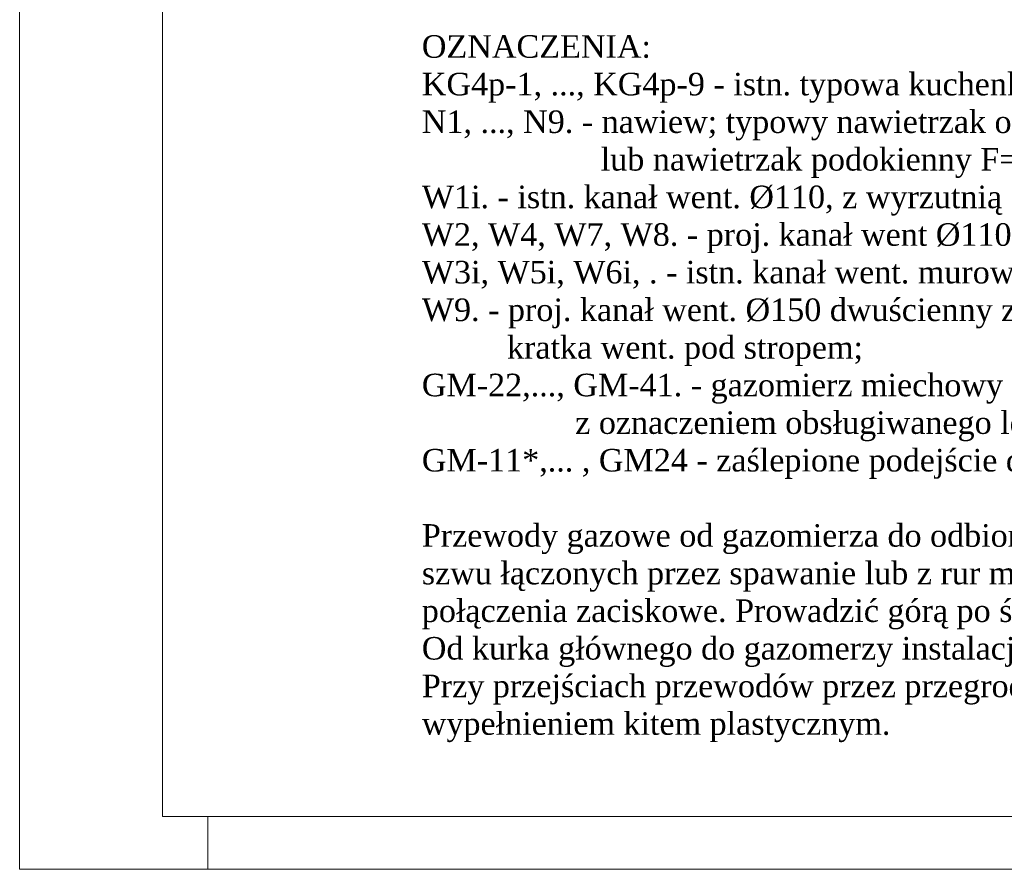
# Model space of a CAD drawing. Extents: x 34439 to 126910, y -74890 to 17912.
# Tile 78 of 144: x 94899 to 96208, y -50408 to -49279. Entities that reach past the tile are written whole.
import ezdxf

# ---------------------------------------------------------------- set-up
doc = ezdxf.new("R2010")
doc.units = 0
doc.header["$MEASUREMENT"] = 0
doc.linetypes.add('Przerywana długa', pattern=[1058333.301544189, 634999.990463, -423333.311081])
for name, color, linetype, lineweight in [('062', 62, 'Continuous', 0), ('Opisy_wymiary.2D77', 7, 'Continuous', 0), ('Opisy_wymiary.2D88', 8, 'Continuous', 0)]:
    doc.layers.add(name, color=color, linetype=linetype, lineweight=lineweight)
doc.layers.add('wymiary', color=2, linetype='Continuous')
doc.styles.get("Standard").update_dxf_attribs({"font": 'ARIALN.TTF'})

msp = doc.modelspace()

# ---------------------------------------------------------------- linework, layer by layer
at = {"layer": '062', "linetype": 'Przerywana długa', "flags": 128}
msp.add_lwpolyline([(94898.6, -47438.4), (99098.6, -47438.4), (99098.6, -50408.4), (94898.6, -50408.4)], close=True, dxfattribs=at)
at = {"layer": 'Opisy_wymiary.2D77', "linetype": 'Continuous'}
for p, q in [((95088.6, -47508.4), (95088.6, -50338.4)), ((95088.6, -50338.4), (99028.6, -50338.4))]:
    msp.add_line(p, q, dxfattribs=at)
at = {"layer": 'Opisy_wymiary.2D88', "linetype": 'Continuous'}
msp.add_line((95148.6, -50408.4), (95148.6, -50338.4), dxfattribs=at)

# ---------------------------------------------------------------- texts
at = {"layer": 'wymiary', "linetype": 'Continuous', "insert": (95433.2, -49299.4), "char_height": 30, "width": 1690.592, "attachment_point": 1}
msp.add_mtext('{\\fTimes New Roman|b0|i0|c238|p18;OZNACZENIA:\\PKG4p-1, ..., KG4p-9 - istn. typowa kuchenka gazowa 4-palnikowa;\\PN1, ..., N9. - nawiew; typowy nawietrzak okienny w ramie okna \\P                     lub nawietrzak podokienny F=150cm2;\\PW1i. - istn. kanał went. %%c110, z wyrzutnią ścienną, went. mech. wyciągową;\\PW2, W4, W7, W8. - proj. kanał went %%c110 z wyrzutnią ścienną, went. mech wyciągową;\\PW3i, W5i, W6i, . - istn. kanał went. murowany z kratką went. 14x21cm pod stropem; \\PW9. - proj. kanał went. %%c150 dwuścienny z wyprowadzeniem nad dach, \\P          kratka went. pod stropem;\\PGM-22,..., GM-41. - gazomierz miechowy G-1,6 \\P                  z oznaczeniem obsługiwanego lokalu mieszkalnego;\\PGM-11*,... , GM24 - zaślepione podejście do gazomierza, rozstaw króćców 130mm.\\P\\PPrzewody gazowe od gazomierza do odbiorników gazowych wykonać z rur stalowych bez szwu łączonych przez spawanie lub z rur miedzianych łączonych lutem twardym lub poprzez połączenia zaciskowe. Prowadzić górą po ścianie.\\POd kurka głównego do gazomerzy instalacja wykonana bezwględnie z rur stalowych spawanych.\\PPrzy przejściach przewodów przez przegrody budowlane zastosować tuleje ochronne z wypełnieniem kitem plastycznym.}', dxfattribs=at)

doc.saveas('drawing.dxf')
